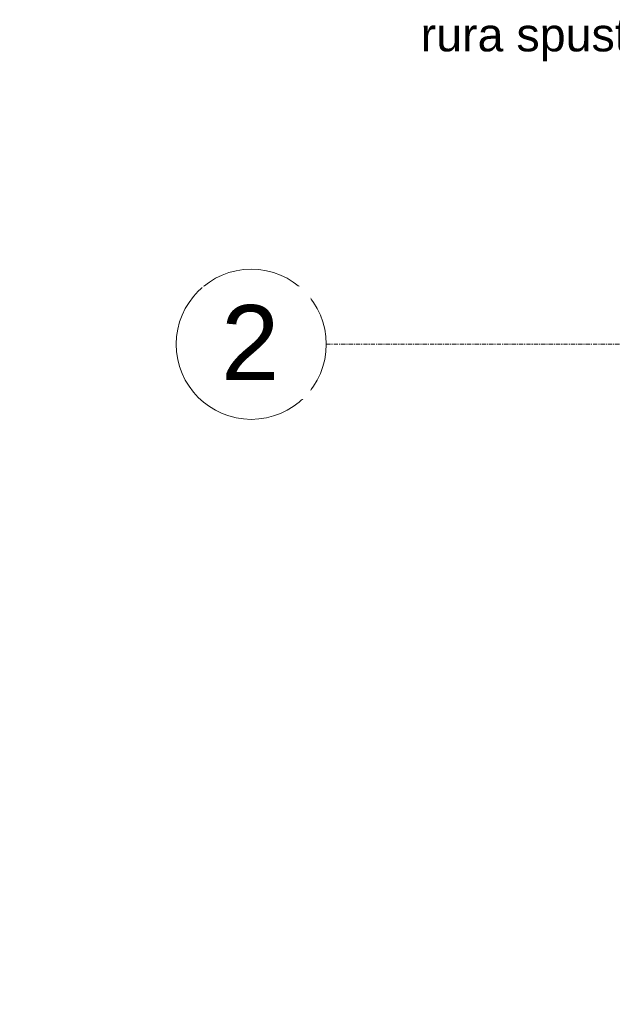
# Model space of a CAD drawing. Header units: millimetres. Extents: x -37728 to 44100, y 631619 to 691915.
# Tile 253 of 256: x 15776 to 17554, y 661151 to 664103. Entities that reach past the tile are written whole.
import ezdxf
from ezdxf import colors
from ezdxf.entities.mleader import LeaderData, LeaderLine
from ezdxf.math import Vec2, Vec3

# ---------------------------------------------------------------- set-up
doc = ezdxf.new("R2010")
doc.units = ezdxf.units.MM
doc.linetypes.add('Linia siatki', pattern=[2.2225, 1.27, -0.3175, 0.3175, -0.3175])
doc.layers.add('_XREF', color=7, linetype='Continuous')
for name, color, linetype, lineweight in [('ins-opisy', 7, 'Continuous', 25), ('P-PIPE-IDEN', 252, 'Continuous', 5), ('S-GRID', 252, 'Continuous', 5), ('S-GRID-IDEN', 252, 'Continuous', 5)]:
    doc.layers.add(name, color=color, linetype=linetype, lineweight=lineweight)
doc.styles.add('Arial_1', font='arial.ttf', dxfattribs={"height": 10})
doc.styles.add('Arial_2', font='arial.ttf', dxfattribs={"height": 22.5})
doc.styles.get("Standard").update_dxf_attribs({"font": 'arial.ttf'})

# ---------------------------------------------------------------- blocks, each defined once
blk = doc.blocks.new('Siatka - M_Symbol siatki - okrąg mniejszy-7853319-__-00_00 Przyziemie PB')
at = {"layer": 'S-GRID-IDEN', "color": 252}
blk.add_circle((0, 0), 0.45, dxfattribs=at)
blk = doc.blocks.new('A$C4e31ac75')
at = {"layer": 'S-GRID', "linetype": 'Linia siatki'}
blk.add_line((-1251.38, 784.9), (156.7, 784.9), dxfattribs=at)
at = {"layer": 'S-GRID-IDEN', "xscale": 49.99999999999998, "yscale": 49.99999999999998, "zscale": 49.99999999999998, "rotation": 269.9999999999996}
blk.add_blockref('Siatka - M_Symbol siatki - okrąg mniejszy-7853319-__-00_00 Przyziemie PB', (-1273.88, 784.9), dxfattribs=at)
at = {"layer": 'P-PIPE-IDEN', "insert": (-1223.07, 882.72), "char_height": 10, "width": 107.827, "attachment_point": 1, "style": 'Arial_1', "bg_fill": 3, "box_fill_scale": 1.25, "bg_fill_color": 256, "bg_fill_true_color": 13158600, "bg_fill_transparency": 0}
blk.add_mtext('rura spustowa', dxfattribs=at)
at = {"layer": 'S-GRID-IDEN', "insert": (-1282.94, 796.66), "char_height": 22.5, "width": 21.2447, "attachment_point": 1, "style": 'Arial_2', "bg_fill": 3, "box_fill_scale": 1.25, "bg_fill_color": 256, "bg_fill_true_color": 13158600, "bg_fill_transparency": 0}
blk.add_mtext('\\fArial|b0|i0|c238|p34|;2', dxfattribs=at)

msp = doc.modelspace()

# ---------------------------------------------------------------- block references
at = {"layer": '_XREF', "xscale": 10, "yscale": 10, "zscale": 10}
msp.add_blockref('A$C4e31ac75', (29209.5, 655281.1), dxfattribs=at)

# ---------------------------------------------------------------- next in the draw order: leaders
at = {"layer": 'ins-opisy'}
ml = msp.add_multileader_mtext('Standard', dxfattribs=at)
ml.set_content('\\A1;\\pxi0.0017;{\\fArial|b0|i1|c238|p34;\\W0.8;Zestaw przyłączeniowy \\P\\pi0;z filtrem siatkowym\\Pzaworami odcinającymi\\Pwodomierzem (w przypadku braku \\Pstudni wodomierzowej na przyłączu)\\Pzaworem antyskażeniowym EA}', color=256)
ml.set_leader_properties()
ml.build(insert=Vec2(0, 0))
ml.multileader.update_dxf_attribs({"text_left_attachment_type": 6, "text_right_attachment_type": 6, "dogleg_length": 0, "arrow_head_size": 100})
ctx = ml.context
ctx.base_point, ctx.char_height, ctx.arrow_head_size, ctx.landing_gap_size, ctx.plane_origin = Vec3(-10300.1, 662380), 120, 100, 50, Vec3(-11157, 664262.2)
ctx.left_attachment, ctx.right_attachment = 6, 6
notes = []
notes.append((ctx, [(1, (1, 1, 0), (-8058.8, 662380), (-1, 0), 0, [(0, [(-6717.2, 660997)], 0, [])])]))
ctx.mtext.insert, ctx.mtext.rotation, ctx.mtext.width, ctx.mtext.line_spacing_factor = Vec3(-10250.1, 662535.3), 6.283185, 51080.157, 0.85
for ctx, leaders in notes:
    for number, flags, end, landing, length, lines in leaders:
        leader = LeaderData()
        leader.index, (leader.has_last_leader_line, leader.has_dogleg_vector, leader.attachment_direction) = number, flags
        leader.last_leader_point, leader.dogleg_vector, leader.dogleg_length = Vec3(end), Vec3(landing), length
        for number, points, colour, breaks in lines:
            line = LeaderLine()
            line.index, line.vertices, line.color, line.breaks = number, Vec3.list(points), colors.encode_raw_color(colour), breaks
            leader.lines.append(line)
        ctx.leaders.append(leader)

doc.saveas('drawing.dxf')
